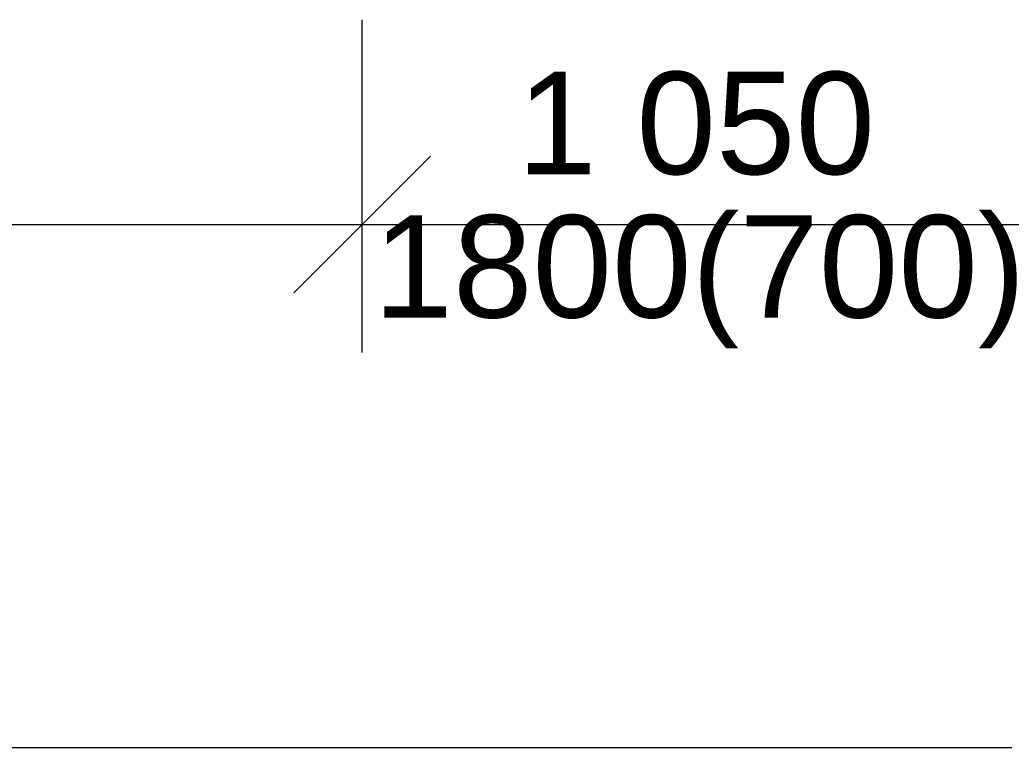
# Model space of a CAD drawing. Extents: x -12025 to 39812, y -28775 to 12.
# Tile 59 of 90: x 29054 to 30496, y -23501 to -22435. Entities that reach past the tile are written whole.
import ezdxf

# ---------------------------------------------------------------- set-up
doc = ezdxf.new("R2010")
doc.units = 0
doc.header["$MEASUREMENT"] = 0
doc.layers.add('OÚ Dukovany půdorys kóty 1NP', color=7, linetype='Continuous')
doc.styles.add('Arial', font='txt')

msp = doc.modelspace()

# ---------------------------------------------------------------- linework, layer by layer
at = {"layer": 'OÚ Dukovany půdorys kóty 1NP', "color": 1, "linetype": 'Continuous'}
for p, q in [((29556, -22922.7), (29556, -22435.2)), ((29656, -22635.2), (29456, -22835.2)), ((29656, -22635.2), (29456, -22835.2)), ((24557.6, -22735.2), (29556, -22735.2)), ((29556, -22735.2), (30605.9, -22735.2)), ((29556, -22735.2), (30605.9, -22735.2)), ((25002.5, -23501.2), (31127.2, -23501.2))]:
    msp.add_line(p, q, dxfattribs=at)

# ---------------------------------------------------------------- texts
at = {"layer": 'OÚ Dukovany půdorys kóty 1NP', "color": 1, "linetype": 'Continuous', "style": 'Arial'}
for s, p in [('1\xa0050', (29782.8, -22661.6)), ('1800(700)', (29572.3, -22871.6))]:
    msp.add_text(s, height=150, dxfattribs=at).set_placement(p)

doc.saveas('drawing.dxf')
